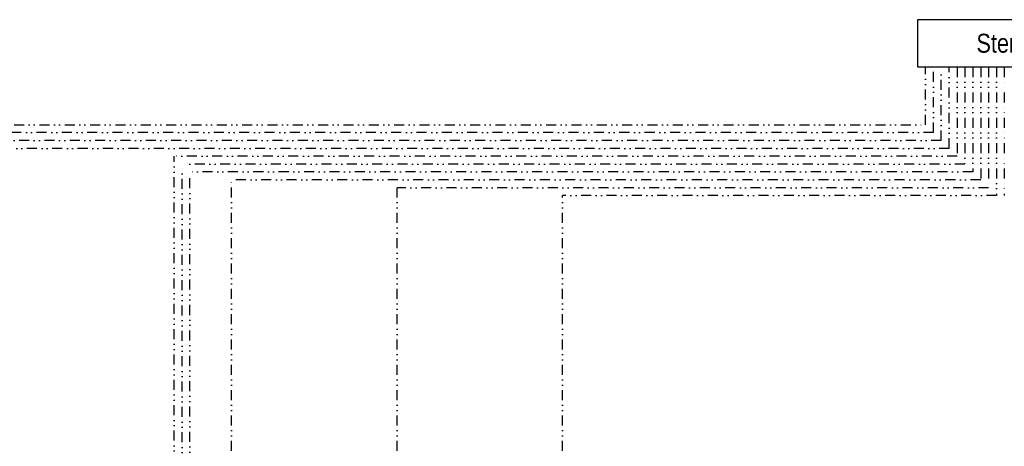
# Model space of a CAD drawing. Header units: centimetres. Extents: x 1912 to 37354, y 4932 to 6633.
# Tile 230 of 236: x 34476 to 35101, y 6167 to 6437. Entities that reach past the tile are written whole.
import ezdxf

# ---------------------------------------------------------------- set-up
doc = ezdxf.new("R2010")
doc.units = ezdxf.units.CM
doc.linetypes.add('DIVIDE2', pattern=[15.875, 6.35, -3.175, 0, -3.175, 0, -3.175])
doc.layers.add('IS_sygnał', color=210, linetype='DIVIDE2', lineweight=25)
doc.layers.add('Tekst', color=7, linetype='Continuous', lineweight=15)
doc.styles.add('styl1', font='ARIALN.TTF')

msp = doc.modelspace()

# ---------------------------------------------------------------- linework, layer by layer
at = {"layer": 'IS_sygnał'}
for p, q in [((35050.73, 6370.9), (35050.73, 6407.5)), ((35055.73, 6365.9), (35055.73, 6407.5)), ((35060.73, 6360.9), (35060.73, 6407.5)), ((35065.73, 6355.9), (35065.73, 6407.5)), ((35070.73, 6407.5), (35070.73, 6350.9)), ((35075.73, 6407.5), (35075.73, 6345.9)), ((35080.73, 6407.5), (35080.73, 6340.9)), ((35085.73, 6407.5), (35085.73, 6335.9)), ((35090.73, 6407.5), (35090.73, 6330.9)), ((35095.73, 6407.5), (35095.73, 6325.9)), ((35100.73, 6407.5), (35100.73, 6325.9)), ((33974.12, 6370.9), (35050.73, 6370.9)), ((35055.73, 6365.9), (33989.12, 6365.9)), ((35060.73, 6360.9), (34181.78, 6360.9)), ((35065.73, 6355.9), (34374.44, 6355.9)), ((34574.08, 5479.35), (34574.08, 6350.9)), ((35070.73, 6350.9), (34574.08, 6350.9)), ((35075.73, 6345.9), (34579.08, 6345.9)), ((34579.08, 5494.35), (34579.08, 6345.9)), ((35080.73, 6340.9), (34584.08, 6340.9)), ((34584.08, 5832.24), (34584.08, 6340.9)), ((35085.73, 6335.9), (34610.47, 6335.9)), ((34610.47, 6131.9), (34610.47, 6335.9)), ((35090.73, 6330.9), (34715.47, 6330.9)), ((34715.47, 6131.9), (34715.47, 6330.9)), ((35095.73, 6325.9), (34820.47, 6325.9)), ((34820.47, 6131.9), (34820.47, 6325.9))]:
    msp.add_line(p, q, dxfattribs=at)
at = {"layer": 'IS_sygnał', "linetype": 'ByBlock'}
msp.add_lwpolyline([(35045.73, 6437.5), (35045.73, 6407.5), (35180.73, 6407.5), (35180.73, 6437.5)], close=True, dxfattribs=at)

# ---------------------------------------------------------------- texts
at = {"layer": 'Tekst', "insert": (35113.23, 6422.5), "char_height": 12, "width": 135, "attachment_point": 5, "style": 'styl1'}
msp.add_mtext('\\pxqc;Sterownik', dxfattribs=at)

doc.saveas('drawing.dxf')
